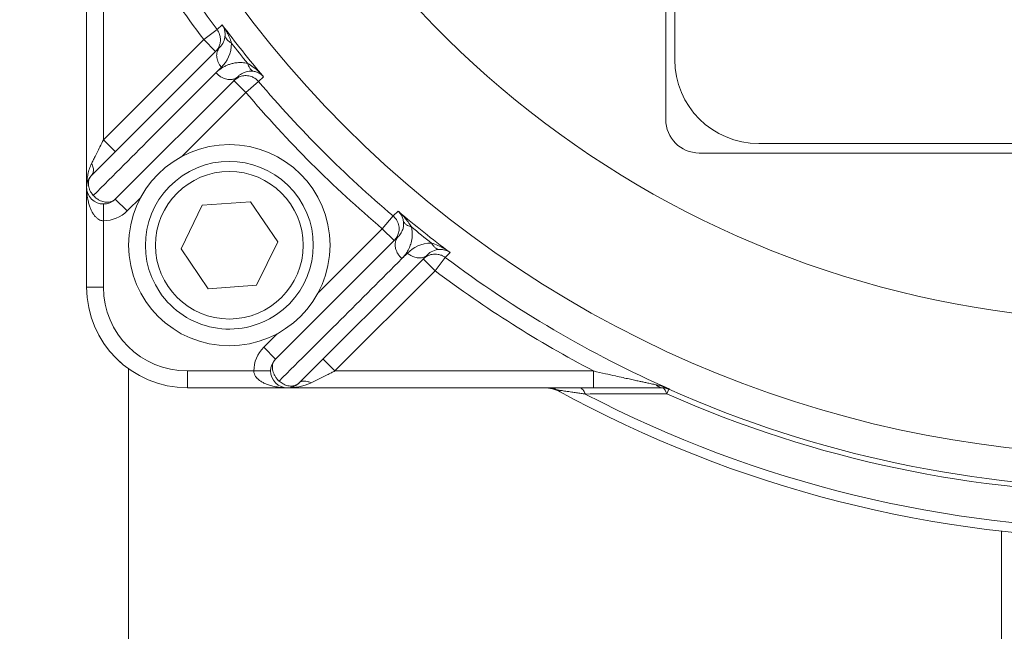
# Model space of a CAD drawing. Header units: millimetres. Extents: x -104 to 382, y -287 to 233.
# Tile 2 of 45: x -70 to -12, y -229 to -192. Entities that reach past the tile are written whole.
import ezdxf

# ---------------------------------------------------------------- set-up
doc = ezdxf.new("R2010")
doc.units = ezdxf.units.MM
doc.linetypes.add('K5LT_BASIC', pattern=[0])
doc.linetypes.add('K5LT_THIN', pattern=[0])

msp = doc.modelspace()

# ---------------------------------------------------------------- linework, layer by layer
at = {"color": 150, "linetype": 'K5LT_BASIC', "lineweight": 20, "true_color": 0x0080ff}
for p, q in [((-31.958, -197.986), (-31.958, -175.986)), ((-31.42, -194.424), (-31.42, -179.424)), ((-66.458, -183.785), (-66.458, -202.026)), ((-58.524, -193.678), (-66.165, -201.319)), ((-64.751, -202.733), (-57.436, -195.419)), ((18.58, -199.424), (-26.42, -199.424)), ((22.042, -199.986), (-29.958, -199.986)), ((-66.458, -202.026), (-66.458, -207.986)), ((-59.578, -203.097), (-56.699, -202.889)), ((-56.699, -202.889), (-55.078, -205.278)), ((-60.837, -205.695), (-59.578, -203.097)), ((-55.078, -205.278), (-56.337, -207.876)), ((-47.89, -204.965), (-55.205, -212.279)), ((-59.217, -208.084), (-60.837, -205.695)), ((-53.79, -213.693), (-46.149, -206.052)), ((-56.337, -207.876), (-59.217, -208.084)), ((-63.958, -231.986), (-63.958, -212.86)), ((-60.458, -213.986), (-54.498, -213.986)), ((-54.498, -213.986), (-36.256, -213.986)), ((-36.256, -213.986), (-32.158, -213.986)), ((-11.958, -231.986), (-11.958, -222.537))]:
    msp.add_line(p, q, dxfattribs=at)
at = {"color": 7, "linetype": 'K5LT_THIN', "lineweight": 18}
for p, q in [((-65.458, -199.198), (-65.458, -183.785)), ((-58.394, -192.334), (-58.686, -192.624)), ((-58.686, -192.624), (-59.485, -193.225)), ((-59.485, -193.225), (-65.458, -199.198)), ((-58.778, -193.932), (-59.485, -193.225)), ((-58.755, -195.2), (-58.429, -194.873)), ((-56.974, -196.371), (-57.681, -195.664)), ((-56.974, -196.371), (-56.211, -195.725)), ((-56.211, -195.725), (-55.922, -195.436)), ((-60.812, -200.209), (-56.974, -196.371)), ((-64.751, -199.905), (-65.458, -199.198)), ((-64.043, -203.44), (-64.751, -202.733)), ((-64.043, -203.44), (-63.235, -202.632)), ((-65.458, -204.026), (-65.458, -203.026)), ((-47.908, -203.45), (-48.197, -203.74)), ((-65.458, -207.986), (-65.458, -204.026)), ((-48.197, -203.74), (-48.843, -204.503)), ((-48.843, -204.503), (-52.68, -208.34)), ((-48.135, -205.21), (-48.843, -204.503)), ((-47.344, -205.957), (-47.671, -206.284)), ((-45.696, -207.014), (-46.404, -206.307)), ((-45.696, -207.014), (-45.096, -206.215)), ((-45.096, -206.215), (-44.805, -205.923)), ((-51.669, -212.986), (-45.696, -207.014)), ((-65.458, -207.986), (-66.458, -207.986)), ((-55.104, -210.764), (-55.912, -211.572)), ((-55.205, -212.279), (-55.912, -211.572)), ((-51.669, -212.986), (-52.376, -212.279)), ((-60.458, -212.986), (-60.458, -213.986)), ((-56.498, -212.986), (-60.458, -212.986)), ((-55.498, -212.986), (-56.498, -212.986)), ((-36.256, -212.986), (-51.669, -212.986)), ((-36.256, -212.986), (-36.256, -213.986)), ((-31.902, -214.34), (-31.783, -214.073)), ((-31.783, -214.073), (-31.716, -214.072))]:
    msp.add_line(p, q, dxfattribs=at)
at = {"color": 150, "linetype": 'K5LT_BASIC', "lineweight": 20, "true_color": 0x0080ff}
msp.add_circle((-57.958, -205.486), 6, dxfattribs=at)
at = {"color": 7, "linetype": 'K5LT_THIN', "lineweight": 18}
msp.add_circle((-57.958, -205.486), 4.4, dxfattribs=at)
for centre, radius, start, end in [((-3.958, -151.486), 58.491, 116.40976, 325.86214), ((-3.958, -151.486), 66.49, 146.98461, 325.86214), ((-3.958, -151.486), 69.465, 207.70724, 216.93144), ((-3.958, -151.486), 68.058, 216.88348, 220.2238), ((-3.958, -151.486), 68.275, 217.90766, 219.20361), ((-3.958, -151.486), 68.465, 220.2519, 229.7481), ((-3.958, -151.486), 69.465, 220.2519, 229.7481), ((-65.458, -202.026), 2, 270, 315), ((-3.958, -151.486), 68.058, 229.7762, 233.11652), ((-3.958, -151.486), 68.275, 230.79639, 232.09234), ((-3.958, -151.486), 68.465, 233.06856, 246.08194), ((-3.958, -151.486), 69.465, 233.06856, 242.29276), ((-60.458, -207.986), 5, 180, 270), ((-54.498, -212.986), 2, 135, 180), ((-3.958, -151.486), 68.493, 246.03077, 293.96923), ((-3.958, -151.486), 70.914, 242.44999, 297.55001), ((-3.958, -151.486), 68.786, 246.03077, 293.96923)]:
    msp.add_arc(centre, radius, start, end, dxfattribs=at)
at = {"color": 150, "linetype": 'K5LT_BASIC', "lineweight": 20, "true_color": 0x0080ff}
for centre, radius, start, end in [((-26.42, -194.424), 5, 180, 270), ((-29.958, -197.986), 2, 180, 270), ((-57.958, -205.486), 5, 304.14439, 214.14439), ((-65.458, -202.026), 1, 135, 315), ((-60.458, -207.986), 6, 180, 270), ((-57.958, -205.486), 5, 214.14439, 304.14439), ((-54.498, -212.986), 1, 135, 315), ((-39.2, -215.986), 2, 61.34834, 90), ((-38.943, -214.986), 1, 61.14717, 90), ((-3.958, -151.486), 71.5, 241.14717, 298.85283)]:
    msp.add_arc(centre, radius, start, end, dxfattribs=at)
at = {"color": 7, "linetype": 'K5LT_THIN', "lineweight": 18}
msp.add_rational_spline([(-58.686, -192.624), (-61.577, -188.778), (-64.048, -184.65), (-66.072, -180.285), (-66.229, -179.938), (-66.386, -179.591), (-66.544, -179.244)], [1, 0.99631294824, 0.99631294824, 1, 1, 1, 1], degree=3, knots=[3.575727, 3.575727, 3.575727, 3.575727, 3.786168, 3.786168, 3.786168, 4.786168, 4.786168, 4.786168, 4.786168], dxfattribs=at)
for points, knots in [([(-57.827, -193.434), (-57.86, -193.322), (-57.937, -193.112), (-58.07, -192.84), (-58.188, -192.638), (-58.27, -192.51), (-58.325, -192.43), (-58.362, -192.378), (-58.384, -192.348), (-58.394, -192.334)], [0, 0, 0, 0, 0.295141, 0.552088, 0.728832, 0.848865, 0.912186, 0.957664, 1, 1, 1, 1]), ([(-58.686, -192.624), (-58.621, -192.711), (-58.532, -192.884), (-58.484, -193.127), (-58.485, -193.312), (-58.51, -193.466), (-58.562, -193.622), (-58.648, -193.784), (-58.731, -193.885), (-58.778, -193.932)], [0, 0, 0, 0, 0.226881, 0.402586, 0.516493, 0.615713, 0.727481, 0.859736, 1, 1, 1, 1]), ([(-58.209, -192.951), (-58.208, -193.007), (-58.183, -193.109), (-58.094, -193.241), (-57.992, -193.335), (-57.901, -193.395), (-57.848, -193.423), (-57.827, -193.434)], [0, 0, 0, 0, 0.302148, 0.554507, 0.767915, 0.910212, 1, 1, 1, 1]), ([(-58.524, -193.678), (-58.567, -193.721), (-58.632, -193.81), (-58.687, -193.949), (-58.71, -194.068), (-58.716, -194.179), (-58.705, -194.306), (-58.67, -194.455), (-58.606, -194.613), (-58.523, -194.755), (-58.459, -194.837), (-58.429, -194.873)], [0, 0, 0, 0, 0.158592, 0.282547, 0.371864, 0.452682, 0.544644, 0.661641, 0.788009, 0.905427, 1, 1, 1, 1]), ([(-56.864, -194.641), (-56.975, -194.617), (-57.191, -194.587), (-57.484, -194.593), (-57.737, -194.635), (-57.95, -194.696), (-58.142, -194.773), (-58.33, -194.868), (-58.503, -194.98), (-58.644, -195.094), (-58.722, -195.167), (-58.755, -195.2)], [0, 0, 0, 0, 0.139798, 0.279596, 0.402622, 0.508875, 0.607668, 0.715775, 0.833195, 0.927936, 1, 1, 1, 1]), ([(-56.479, -195.122), (-56.517, -195.113), (-56.591, -195.082), (-56.697, -194.995), (-56.782, -194.873), (-56.836, -194.746), (-56.857, -194.671), (-56.864, -194.641)], [0, 0, 0, 0, 0.210286, 0.430851, 0.692432, 0.885574, 1, 1, 1, 1]), ([(-57.436, -195.419), (-57.487, -195.47), (-57.595, -195.544), (-57.77, -195.599), (-57.918, -195.612), (-58.053, -195.602), (-58.192, -195.571), (-58.352, -195.51), (-58.51, -195.42), (-58.648, -195.312), (-58.723, -195.236), (-58.755, -195.2)], [0, 0, 0, 0, 0.166602, 0.300874, 0.403295, 0.481211, 0.576429, 0.682637, 0.808047, 0.91189, 1, 1, 1, 1]), ([(-57.681, -195.664), (-57.616, -195.599), (-57.482, -195.498), (-57.275, -195.411), (-57.104, -195.376), (-56.951, -195.369), (-56.797, -195.384), (-56.622, -195.432), (-56.455, -195.512), (-56.315, -195.615), (-56.242, -195.689), (-56.211, -195.725)], [0, 0, 0, 0, 0.167161, 0.302154, 0.404986, 0.483173, 0.578765, 0.6856, 0.811402, 0.91415, 1, 1, 1, 1]), ([(-65.458, -199.198), (-65.528, -199.338), (-65.658, -199.599), (-65.836, -199.956), (-65.979, -200.241), (-66.086, -200.454), (-66.142, -200.567), (-66.165, -200.612)], [0, 0, 0, 0, 0.267804, 0.499427, 0.710511, 0.877369, 1, 1, 1, 1]), ([(-66.165, -201.319), (-66.136, -201.29), (-66.092, -201.225), (-66.059, -201.114), (-66.052, -200.999), (-66.067, -200.878), (-66.104, -200.747), (-66.142, -200.657), (-66.165, -200.612)], [0, 0, 0, 0, 0.203485, 0.381378, 0.526962, 0.685305, 0.840745, 1, 1, 1, 1]), ([(-66.165, -201.319), (-66.208, -201.362), (-66.273, -201.452), (-66.328, -201.59), (-66.351, -201.71), (-66.357, -201.821), (-66.347, -201.947), (-66.312, -202.094), (-66.249, -202.253), (-66.163, -202.399), (-66.096, -202.486), (-66.062, -202.523)], [0, 0, 0, 0, 0.157389, 0.280768, 0.370138, 0.450232, 0.539876, 0.653952, 0.779116, 0.899426, 1, 1, 1, 1]), ([(-66.062, -202.523), (-66.008, -202.584), (-65.896, -202.687), (-65.721, -202.798), (-65.563, -202.867), (-65.428, -202.905), (-65.307, -202.923), (-65.186, -202.925), (-65.049, -202.905), (-64.893, -202.848), (-64.796, -202.779), (-64.751, -202.733)], [0, 0, 0, 0, 0.147507, 0.276788, 0.381985, 0.473858, 0.551507, 0.62873, 0.724485, 0.850889, 1, 1, 1, 1]), ([(-47.113, -204.393), (-47.17, -204.291), (-47.292, -204.103), (-47.483, -203.867), (-47.643, -203.696), (-47.752, -203.59), (-47.822, -203.526), (-47.868, -203.485), (-47.895, -203.461), (-47.908, -203.45)], [0, 0, 0, 0, 0.29607, 0.554878, 0.733227, 0.853534, 0.915801, 0.959674, 1, 1, 1, 1]), ([(-48.197, -203.74), (-48.136, -203.792), (-48.034, -203.903), (-47.931, -204.083), (-47.873, -204.251), (-47.846, -204.399), (-47.841, -204.535), (-47.854, -204.673), (-47.894, -204.834), (-47.98, -205.025), (-48.075, -205.15), (-48.135, -205.21)], [0, 0, 0, 0, 0.144634, 0.271689, 0.375743, 0.46696, 0.544578, 0.621861, 0.717009, 0.845669, 1, 1, 1, 1]), ([(-47.593, -204.008), (-47.58, -204.062), (-47.532, -204.156), (-47.415, -204.265), (-47.294, -204.333), (-47.192, -204.372), (-47.135, -204.388), (-47.113, -204.393)], [0, 0, 0, 0, 0.302879, 0.556119, 0.770243, 0.911808, 1, 1, 1, 1]), ([(-47.671, -206.284), (-47.559, -206.172), (-47.395, -205.965), (-47.226, -205.64), (-47.113, -205.317), (-47.046, -204.912), (-47.071, -204.583), (-47.113, -204.393)], [0, 0, 0, 0, 0.24814, 0.411087, 0.563585, 0.75989, 1, 1, 1, 1]), ([(-47.89, -204.965), (-47.941, -205.015), (-48.015, -205.123), (-48.07, -205.296), (-48.083, -205.438), (-48.075, -205.56), (-48.053, -205.681), (-48.007, -205.821), (-47.93, -205.977), (-47.819, -206.138), (-47.724, -206.237), (-47.671, -206.284)], [0, 0, 0, 0, 0.16621, 0.299371, 0.399484, 0.469104, 0.54791, 0.644961, 0.751538, 0.872905, 1, 1, 1, 1]), ([(-45.422, -205.738), (-45.461, -205.737), (-45.54, -205.724), (-45.663, -205.664), (-45.773, -205.565), (-45.854, -205.453), (-45.892, -205.383), (-45.905, -205.355)], [0, 0, 0, 0, 0.209676, 0.429242, 0.690027, 0.883576, 1, 1, 1, 1]), ([(-45.422, -205.738), (-45.348, -205.736), (-45.216, -205.747), (-45.056, -205.792), (-44.944, -205.84), (-44.875, -205.878), (-44.833, -205.904), (-44.813, -205.918), (-44.805, -205.923)], [0, 0, 0, 0, 0.317661, 0.578806, 0.762333, 0.884509, 0.956698, 1, 1, 1, 1]), ([(-46.149, -206.052), (-46.192, -206.095), (-46.283, -206.162), (-46.43, -206.219), (-46.566, -206.243), (-46.694, -206.243), (-46.83, -206.224), (-46.985, -206.179), (-47.163, -206.095), (-47.284, -206.01), (-47.344, -205.957)], [0, 0, 0, 0, 0.156685, 0.289672, 0.392889, 0.490031, 0.588098, 0.699529, 0.839163, 1, 1, 1, 1]), ([(-46.404, -206.307), (-46.347, -206.25), (-46.229, -206.158), (-46.044, -206.07), (-45.869, -206.024), (-45.697, -206.009), (-45.511, -206.027), (-45.339, -206.076), (-45.198, -206.144), (-45.125, -206.193), (-45.096, -206.215)], [0, 0, 0, 0, 0.168384, 0.311201, 0.426753, 0.548168, 0.672658, 0.815729, 0.923914, 1, 1, 1, 1]), ([(-55.205, -212.279), (-55.254, -212.328), (-55.326, -212.433), (-55.38, -212.595), (-55.397, -212.734), (-55.393, -212.858), (-55.368, -212.995), (-55.318, -213.146), (-55.237, -213.305), (-55.144, -213.438), (-55.058, -213.532), (-55.012, -213.576), (-54.994, -213.591)], [0, 0, 0, 0, 0.162045, 0.292154, 0.380756, 0.462059, 0.550103, 0.658766, 0.769185, 0.883608, 0.957493, 1, 1, 1, 1]), ([(-53.083, -213.693), (-52.988, -213.646), (-52.787, -213.545), (-52.462, -213.383), (-52.157, -213.23), (-51.895, -213.099), (-51.737, -213.02), (-51.669, -212.986)], [0, 0, 0, 0, 0.258924, 0.492033, 0.699326, 0.869953, 1, 1, 1, 1]), ([(-32.535, -213.808), (-32.625, -213.789), (-32.806, -213.751), (-33.076, -213.693), (-33.319, -213.641), (-33.561, -213.589), (-33.831, -213.531), (-34.149, -213.461), (-34.53, -213.377), (-35, -213.272), (-35.587, -213.14), (-36.02, -213.041), (-36.256, -212.986)], [0, 0, 0, 0, 0.091008, 0.169564, 0.235667, 0.29341, 0.366381, 0.45192, 0.545933, 0.665069, 0.816425, 1, 1, 1, 1]), ([(-54.994, -213.591), (-54.921, -213.656), (-54.777, -213.755), (-54.571, -213.841), (-54.409, -213.877), (-54.281, -213.886), (-54.158, -213.878), (-54.031, -213.847), (-53.902, -213.788), (-53.825, -213.728), (-53.79, -213.693)], [0, 0, 0, 0, 0.195913, 0.353222, 0.465456, 0.556118, 0.64496, 0.751938, 0.873676, 1, 1, 1, 1]), ([(-53.083, -213.693), (-53.141, -213.664), (-53.25, -213.62), (-53.394, -213.588), (-53.516, -213.581), (-53.622, -213.596), (-53.716, -213.633), (-53.768, -213.671), (-53.79, -213.693)], [0, 0, 0, 0, 0.203485, 0.381378, 0.526962, 0.685305, 0.840745, 1, 1, 1, 1]), ([(-38.461, -214.111), (-38.461, -214.111), (-38.427, -214.116), (-38.32, -214.131), (-38.2, -214.149), (-38.066, -214.169), (-37.911, -214.192), (-37.737, -214.217), (-37.53, -214.247), (-37.284, -214.283), (-37.016, -214.322), (-36.839, -214.348), (-36.757, -214.359)], [0, 0, 0, 0, 0.138806, 0.243512, 0.322837, 0.404013, 0.492549, 0.57559, 0.66251, 0.782857, 0.901077, 1, 1, 1, 1]), ([(-37.084, -213.986), (-37.046, -213.986), (-36.977, -214.01), (-36.887, -214.097), (-36.823, -214.198), (-36.783, -214.288), (-36.764, -214.339), (-36.757, -214.359)], [0, 0, 0, 0, 0.303121, 0.556783, 0.771445, 0.912768, 1, 1, 1, 1]), ([(-32.189, -213.986), (-32.164, -213.986), (-32.116, -213.999), (-32.052, -214.05), (-31.995, -214.124), (-31.945, -214.218), (-31.916, -214.297), (-31.902, -214.34)], [0, 0, 0, 0, 0.231733, 0.436254, 0.615749, 0.803664, 1, 1, 1, 1])]:
    msp.add_open_spline(points, degree=3, knots=knots, dxfattribs=at)
for points in [[(-58.394, -192.334), (-58.354, -192.391), (-58.286, -192.514), (-58.221, -192.721), (-58.207, -192.873), (-58.209, -192.951)], [(-58.429, -194.873), (-58.085, -194.528), (-57.83, -194.051), (-57.827, -193.434)], [(-55.922, -195.436), (-56.013, -195.33), (-56.207, -195.126), (-56.525, -194.854), (-56.75, -194.706), (-56.864, -194.641)], [(-66.062, -202.523), (-63.627, -200.083), (-61.192, -197.642), (-58.755, -195.2)], [(-45.905, -205.355), (-46.523, -205.359), (-46.999, -205.613), (-47.344, -205.957)], [(-44.805, -205.923), (-44.918, -205.84), (-45.154, -205.683), (-45.525, -205.488), (-45.779, -205.393), (-45.905, -205.355)], [(-54.994, -213.591), (-52.555, -211.156), (-50.114, -208.72), (-47.671, -206.284)], [(-31.716, -214.072), (-31.804, -214.034), (-31.984, -213.963), (-32.258, -213.874), (-32.442, -213.827), (-32.535, -213.808)], [(-32.535, -213.808), (-32.498, -213.847), (-32.419, -213.912), (-32.291, -213.972), (-32.202, -213.986), (-32.158, -213.986)], [(-36.757, -214.359), (-35.155, -214.353), (-33.536, -214.346), (-31.902, -214.34)]]:
    msp.add_open_spline(points, degree=3, dxfattribs=at)
at = {"color": 150, "linetype": 'K5LT_BASIC', "lineweight": 20, "true_color": 0x0080ff}
for points in [[(-58.209, -192.951), (-58.216, -193.261), (-58.348, -193.502), (-58.524, -193.678)], [(-47.908, -203.45), (-47.857, -203.497), (-47.763, -203.601), (-47.655, -203.787), (-47.609, -203.931), (-47.593, -204.008)], [(-46.149, -206.052), (-45.973, -205.876), (-45.732, -205.744), (-45.422, -205.738)], [(-31.783, -214.073), (-31.825, -214.054), (-31.913, -214.022), (-32.049, -213.993), (-32.142, -213.986), (-32.189, -213.986)], [(-32.158, -213.986), (-32.106, -213.986), (-32.004, -213.993), (-31.856, -214.022), (-31.761, -214.054), (-31.716, -214.072)]]:
    msp.add_open_spline(points, degree=3, dxfattribs=at)
for points, knots in [([(-57.436, -195.419), (-57.391, -195.373), (-57.304, -195.301), (-57.178, -195.225), (-57.068, -195.175), (-56.944, -195.132), (-56.792, -195.102), (-56.629, -195.099), (-56.524, -195.113), (-56.479, -195.122)], [0, 0, 0, 0, 0.195484, 0.34426, 0.446329, 0.559239, 0.730164, 0.886249, 1, 1, 1, 1]), ([(-56.479, -195.122), (-56.409, -195.136), (-56.284, -195.175), (-56.131, -195.256), (-56.013, -195.344), (-55.95, -195.405), (-55.922, -195.436)], [0, 0, 0, 0, 0.306592, 0.575986, 0.798208, 1, 1, 1, 1]), ([(-66.165, -200.612), (-66.214, -200.71), (-66.296, -200.914), (-66.382, -201.241), (-66.431, -201.544), (-66.454, -201.803), (-66.458, -201.958), (-66.458, -202.026)], [0, 0, 0, 0, 0.265549, 0.498768, 0.703372, 0.870449, 1, 1, 1, 1]), ([(-66.458, -202.026), (-66.458, -202.175), (-66.442, -202.451), (-66.383, -202.806), (-66.311, -203.079), (-66.234, -203.295), (-66.145, -203.487), (-66.041, -203.658), (-65.923, -203.804), (-65.797, -203.914), (-65.673, -203.985), (-65.559, -204.02), (-65.489, -204.026), (-65.458, -204.026)], [0, 0, 0, 0, 0.142239, 0.263584, 0.354807, 0.4368, 0.517192, 0.604431, 0.693168, 0.780932, 0.86565, 0.940392, 1, 1, 1, 1]), ([(-47.593, -204.008), (-47.573, -204.108), (-47.565, -204.273), (-47.601, -204.469), (-47.653, -204.617), (-47.716, -204.744), (-47.796, -204.863), (-47.858, -204.933), (-47.89, -204.965)], [0, 0, 0, 0, 0.253184, 0.436313, 0.565332, 0.712521, 0.862724, 1, 1, 1, 1]), ([(-64.504, -212.416), (-64.503, -212.417), (-64.502, -212.418), (-64.479, -212.44), (-64.456, -212.46), (-64.434, -212.48)], [18.10444, 18.10444, 18.10444, 18.10444, 18.197344, 18.197344, 20, 20, 20, 20]), ([(-56.498, -212.986), (-56.498, -213.045), (-56.478, -213.153), (-56.403, -213.301), (-56.297, -213.43), (-56.161, -213.547), (-55.992, -213.655), (-55.795, -213.751), (-55.56, -213.837), (-55.274, -213.913), (-54.967, -213.962), (-54.7, -213.983), (-54.553, -213.986), (-54.498, -213.986)], [0, 0, 0, 0, 0.111392, 0.206838, 0.290323, 0.378116, 0.465063, 0.551482, 0.640521, 0.742317, 0.859867, 0.94694, 1, 1, 1, 1]), ([(-54.498, -213.986), (-54.358, -213.986), (-54.097, -213.972), (-53.741, -213.917), (-53.456, -213.844), (-53.242, -213.768), (-53.129, -213.716), (-53.083, -213.693)], [0, 0, 0, 0, 0.266897, 0.49785, 0.708698, 0.876081, 1, 1, 1, 1])]:
    msp.add_open_spline(points, degree=3, knots=knots, dxfattribs=at)

doc.saveas('drawing.dxf')
